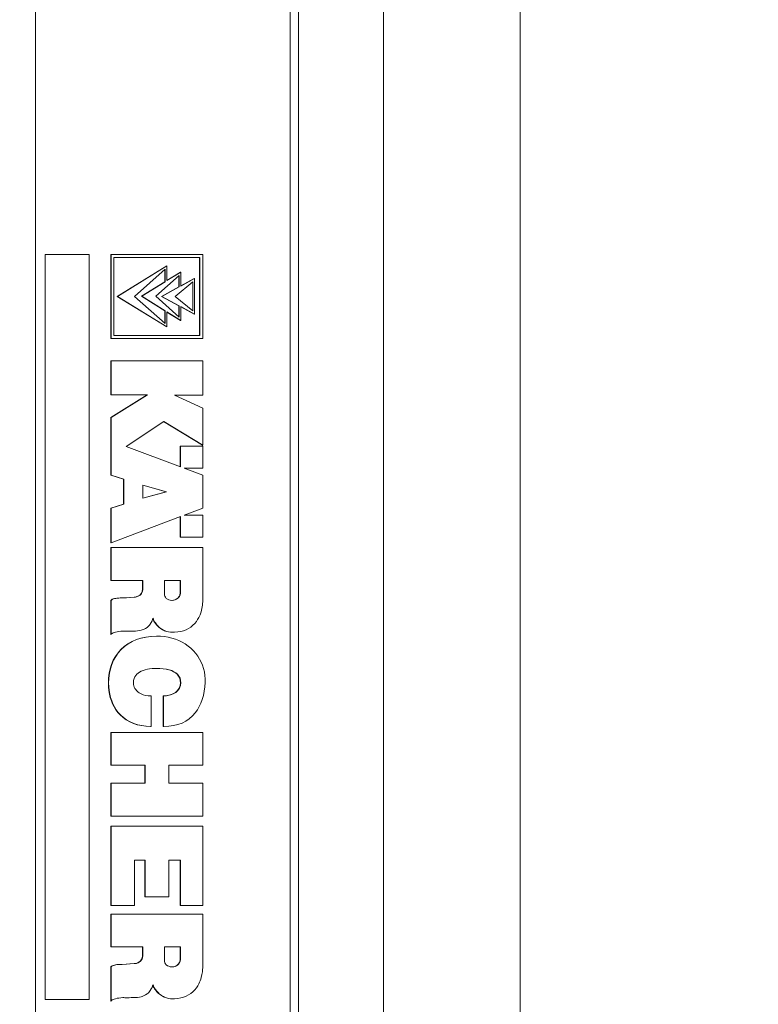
# Model space of a CAD drawing. Header units: centimetres. Extents: x -396 to 14490, y -515 to 1122.
# Tile 41 of 73: x 549 to 588, y 122 to 174. Entities that reach past the tile are written whole.
import ezdxf

# ---------------------------------------------------------------- set-up
doc = ezdxf.new("R2010")
doc.units = ezdxf.units.CM
doc.header["$MEASUREMENT"] = 0
doc.layers.add('00 - nowa technologia myjni_Nr_pióra__246', color=7, linetype='Continuous', lineweight=20, true_color=0x1db3b3)
doc.layers.add('299-A Wymiary Opisy', color=7, linetype='Continuous')
doc.layers.add('299-A Wymiary Opisy_Nr_pióra__11', color=7, linetype='Continuous', lineweight=0)
doc.layers.add('420-K Ściany_Nr_pióra__93', color=9, linetype='Continuous', lineweight=20)
doc.styles.add('STYL_AUTOMATYCZNY_1', font='arial.ttf')
doc.dimstyles.new('STYL_AUTOMATYCZNY__2', dxfattribs={"dimtxt": 13, "dimasz": 7.6, "dimexe": 0.18, "dimexo": 0.0625, "dimgap": 0, "dimtad": 1, "dimdec": 0, "dimzin": 0, "dimdsep": 46, "dimtxsty": 'STYL_AUTOMATYCZNY_1', "dimblk": 'ARROWHEAD_2', "dimblk1": 'ARROWHEAD_2', "dimblk2": 'ARROWHEAD_2', "dimcen": 0.09, "dimclrd": 7, "dimclre": 7, "dimclrt": 7, "dimadec": 0, "dimazin": 0, "dimtfac": 1, "dimtdec": 4, "dimtmove": 0, "dimatfit": 3, "dimfxl": 0, "dimtolj": 1, "dimtzin": 0, "dimarcsym": 0})

# ---------------------------------------------------------------- blocks, each defined once
blk = doc.blocks.new('*D97')
at = {"layer": '299-A Wymiary Opisy_Nr_pióra__11', "color": 7, "linetype": 'Continuous', "lineweight": 0}
for p, q in [((596.106, 544.458), (596.106, 549.348)), ((601.106, 541.571), (591.106, 547.344)), ((603.606, 544.458), (588.606, 544.458)), ((596.106, 0), (596.106, 544.458)), ((591.106, 2.887), (601.106, -2.887)), ((603.606, 0), (588.606, 0)), ((596.106, -4.89), (596.106, 0))]:
    blk.add_line(p, q, dxfattribs=at)
at = {"layer": '299-A Wymiary Opisy_Nr_pióra__11', "color": 7, "lineweight": 0, "insert": (593.506, 257.356), "char_height": 13, "attachment_point": 7, "rotation": 90, "style": 'STYL_AUTOMATYCZNY_1'}
blk.add_mtext('\\A1;{\\pql;\\fArial|b0|i0|c238|p0;\\W1.000000;544}', dxfattribs=at)
blk = doc.blocks.new('ARROWHEAD_2')
at = {"color": 0, "linetype": 'Continuous', "lineweight": 0}
for p, q in [((-0.3781, -0.655), (0.3781, 0.655)), ((0, 0), (-1, 0))]:
    blk.add_line(p, q, dxfattribs=at)

msp = doc.modelspace()

# ---------------------------------------------------------------- hatches: boundary and pattern name
at = {"layer": '420-K Ściany_Nr_pióra__93', "linetype": 'Continuous', "lineweight": 20}
h = msp.add_hatch(dxfattribs=at)
h.set_pattern_fill('Siatka_50x100_0001', color=9, style=0, pattern_type=2)
h.set_pattern_definition([(0, (0, 0), (0, 100), []), (90, (0, 0), (-50, 0), [])])
h.paths.add_polyline_path([(621.763, 503.715), (621.763, 4.594), (503.379, 4.594), (503.379, 414.8), (151.539, 414.8), (151.539, 4.594), (62.029, 4.594), (62.029, 455.012)])

# ---------------------------------------------------------------- linework, layer by layer
at = {"layer": '00 - nowa technologia myjni_Nr_pióra__246', "color": 132, "linetype": 'Continuous', "lineweight": 20, "true_color": 0x1db3b3}
for p, q in [((575.698, 28.353), (575.698, 239.252)), ((563.979, 217.161), (563.979, 18.161)), ((568.479, 217.161), (568.479, 18.161)), ((563.54, 177.45), (563.54, 75.062)), ((550.562, 161.25), (552.888, 161.25)), ((550.562, 121.829), (550.562, 161.25)), ((552.888, 161.25), (552.888, 121.829)), ((554.051, 161.25), (554.033, 161.25)), ((554.033, 161.25), (554.033, 156.801)), ((558.902, 161.25), (554.051, 161.25)), ((554.051, 161.25), (554.051, 156.801)), ((554.206, 156.958), (554.206, 161.092)), ((554.206, 161.092), (558.747, 161.092)), ((558.73, 161.092), (558.73, 156.958)), ((558.747, 161.092), (558.747, 156.958)), ((558.902, 156.801), (558.902, 161.25)), ((556.996, 160.647), (554.383, 159.031)), ((557.013, 160.647), (554.4, 159.031)), ((555.287, 159.027), (556.924, 160.468)), ((556.924, 160.468), (556.924, 159.809)), ((557.013, 160.647), (556.996, 160.647)), ((557.013, 159.864), (557.013, 160.647)), ((556.431, 159.034), (557.655, 160.138)), ((556.906, 160.453), (556.906, 159.809)), ((557.741, 160.313), (557.013, 159.864)), ((557.723, 160.313), (557.013, 159.875)), ((557.637, 160.122), (557.637, 159.529)), ((557.655, 160.138), (557.655, 159.529)), ((557.741, 160.313), (557.723, 160.313)), ((557.741, 159.576), (557.741, 160.313)), ((558.476, 159.976), (557.741, 159.576)), ((558.459, 159.976), (557.741, 159.585)), ((558.476, 159.976), (558.459, 159.976)), ((558.476, 158.092), (558.476, 159.976)), ((556.906, 159.809), (555.656, 159.036)), ((556.924, 159.809), (555.673, 159.036)), ((557.637, 159.529), (556.721, 159.032)), ((557.655, 159.529), (556.739, 159.032)), ((556.924, 159.809), (556.906, 159.809)), ((557.45, 159.024), (558.389, 159.808)), ((557.655, 159.529), (557.637, 159.529)), ((558.372, 159.794), (558.372, 158.272)), ((558.389, 159.808), (558.389, 158.258)), ((554.4, 159.031), (554.383, 159.031)), ((554.383, 159.031), (556.996, 157.421)), ((554.4, 159.031), (557.013, 157.421)), ((556.924, 157.594), (555.287, 159.027)), ((555.673, 159.036), (555.656, 159.036)), ((555.656, 159.036), (556.906, 158.261)), ((555.673, 159.036), (556.924, 158.261)), ((557.655, 157.929), (556.431, 159.034)), ((556.739, 159.032), (556.721, 159.032)), ((556.721, 159.032), (557.637, 158.536)), ((556.739, 159.032), (557.655, 158.536)), ((558.389, 158.258), (557.45, 159.024)), ((557.655, 158.536), (557.637, 158.536)), ((557.637, 158.536), (557.637, 157.945)), ((557.655, 158.536), (557.655, 157.929)), ((557.741, 157.754), (557.741, 158.49)), ((557.741, 158.49), (558.476, 158.092)), ((557.741, 158.481), (558.459, 158.092)), ((556.924, 158.261), (556.906, 158.261)), ((556.906, 158.261), (556.906, 157.609)), ((556.924, 158.261), (556.924, 157.594)), ((557.013, 158.205), (557.741, 157.754)), ((557.013, 157.421), (557.013, 158.205)), ((557.013, 158.194), (557.723, 157.754)), ((558.476, 158.092), (558.459, 158.092)), ((557.013, 157.421), (556.996, 157.421)), ((557.741, 157.754), (557.723, 157.754)), ((558.747, 156.958), (554.206, 156.958)), ((554.051, 156.801), (554.033, 156.801)), ((554.051, 156.801), (558.902, 156.801)), ((554.05, 155.625), (554.033, 155.625)), ((554.033, 155.625), (554.033, 153.82)), ((558.902, 155.625), (554.05, 155.625)), ((554.05, 155.625), (554.05, 153.82)), ((558.902, 153.803), (558.902, 155.625)), ((554.05, 153.82), (554.033, 153.82)), ((555.964, 153.82), (554.033, 152.621)), ((554.05, 153.82), (555.981, 153.82)), ((555.981, 153.82), (554.05, 152.621)), ((558.902, 153.112), (557.411, 153.803)), ((557.411, 153.803), (558.902, 153.803)), ((558.902, 151.165), (558.902, 153.112)), ((554.05, 152.621), (554.033, 152.621)), ((554.033, 152.621), (554.033, 149.562)), ((554.05, 152.621), (554.05, 149.562)), ((554.844, 151.096), (556.845, 152.414)), ((556.837, 152.409), (558.885, 151.165)), ((556.845, 152.414), (558.902, 151.165)), ((557.724, 150.011), (554.844, 151.096)), ((557.724, 151.097), (557.707, 151.097)), ((557.707, 151.097), (557.707, 150.018)), ((558.902, 151.097), (557.724, 151.097)), ((557.724, 151.097), (557.724, 150.011)), ((558.902, 151.165), (558.885, 151.165)), ((558.902, 149.935), (558.902, 151.097)), ((554.05, 149.562), (554.033, 149.562)), ((554.033, 149.562), (554.72, 149.351)), ((554.05, 149.562), (554.737, 149.351)), ((558.902, 149.568), (557.927, 149.935)), ((557.927, 149.935), (558.902, 149.935)), ((558.902, 147.823), (558.902, 149.568)), ((554.737, 149.351), (554.72, 149.351)), ((554.72, 149.351), (554.72, 148.04)), ((554.737, 149.351), (554.737, 148.04)), ((555.731, 149.043), (556.994, 148.696)), ((555.731, 148.347), (555.731, 149.043)), ((555.731, 149.038), (556.977, 148.696)), ((556.994, 148.696), (555.731, 148.347)), ((556.977, 148.696), (555.731, 148.351)), ((556.994, 148.696), (556.977, 148.696)), ((554.72, 148.04), (554.033, 147.828)), ((554.737, 148.04), (554.05, 147.828)), ((554.737, 148.04), (554.72, 148.04)), ((554.05, 147.828), (554.033, 147.828)), ((554.033, 147.828), (554.033, 145.996)), ((554.05, 147.828), (554.05, 145.996)), ((557.93, 147.457), (558.902, 147.823)), ((558.902, 147.457), (557.93, 147.457)), ((558.902, 146.296), (558.902, 147.457)), ((554.05, 145.996), (557.724, 147.38)), ((557.707, 147.373), (557.707, 146.296)), ((557.724, 147.38), (557.724, 146.296)), ((554.05, 145.996), (554.033, 145.996)), ((557.724, 146.296), (557.707, 146.296)), ((557.724, 146.296), (558.902, 146.296)), ((554.05, 145.742), (554.033, 145.742)), ((554.033, 145.742), (554.033, 144.003)), ((558.902, 145.742), (554.05, 145.742)), ((554.05, 145.742), (554.051, 144.003)), ((558.902, 143.03), (558.902, 145.742)), ((554.051, 144.003), (554.033, 144.003)), ((554.051, 144.003), (555.73, 144.002)), ((555.713, 144.002), (555.713, 143.551)), ((555.73, 144.002), (555.73, 143.551)), ((556.88, 143.303), (556.881, 144.003)), ((556.881, 144.003), (557.725, 144.003)), ((557.707, 144.003), (557.707, 143.305)), ((557.725, 144.003), (557.724, 143.305)), ((557.724, 143.305), (557.707, 143.305)), ((554.036, 142.949), (554.033, 142.944)), ((554.05, 142.944), (554.033, 142.944)), ((554.033, 142.944), (554.033, 141.137)), ((554.054, 142.949), (554.036, 142.949)), ((554.054, 142.949), (554.05, 142.944)), ((554.05, 142.944), (554.051, 141.137)), ((555.294, 143.115), (555.276, 143.115)), ((554.901, 141.316), (554.884, 141.316)), ((557.345, 141.256), (557.327, 141.256)), ((554.051, 141.137), (554.033, 141.137)), ((554.051, 141.137), (554.08, 141.168)), ((556.468, 141.053), (556.451, 141.053)), ((556.177, 137.889), (556.16, 137.889)), ((556.169, 136.296), (556.177, 137.872)), ((556.177, 137.872), (556.177, 137.889)), ((556.833, 137.889), (556.816, 137.889)), ((556.832, 137.889), (556.816, 137.889)), ((556.816, 137.889), (556.816, 137.872)), ((556.85, 137.889), (556.833, 137.889)), ((556.833, 137.889), (556.833, 137.872)), ((556.152, 136.279), (556.135, 136.279)), ((556.152, 136.279), (556.169, 136.279)), ((556.169, 136.279), (556.169, 136.296)), ((556.818, 136.291), (556.818, 136.274)), ((556.836, 136.274), (556.818, 136.274)), ((556.836, 136.291), (556.836, 136.274)), ((556.836, 136.274), (556.853, 136.274)), ((554.051, 135.957), (554.033, 135.957)), ((554.033, 135.957), (554.033, 134.22)), ((558.902, 135.957), (554.051, 135.957)), ((554.051, 135.957), (554.051, 134.22)), ((558.902, 134.22), (558.902, 135.957)), ((554.051, 134.22), (554.033, 134.22)), ((554.051, 134.22), (555.855, 134.22)), ((555.837, 134.22), (555.837, 133.269)), ((555.855, 134.22), (555.855, 133.269)), ((557.106, 133.269), (557.106, 134.22)), ((557.106, 134.22), (558.902, 134.22)), ((554.051, 133.269), (554.033, 133.269)), ((554.033, 133.269), (554.033, 131.534)), ((555.855, 133.269), (554.051, 133.269)), ((554.051, 133.269), (554.051, 131.534)), ((558.902, 133.269), (557.106, 133.269)), ((558.902, 131.534), (558.902, 133.269)), ((554.051, 131.534), (554.033, 131.534)), ((554.051, 131.534), (558.902, 131.534)), ((554.051, 130.994), (554.033, 130.994)), ((554.033, 130.994), (554.033, 126.809)), ((554.051, 130.994), (554.05, 126.809)), ((558.902, 130.994), (554.051, 130.994)), ((558.902, 126.81), (558.902, 130.994)), ((555.291, 126.81), (555.291, 129.208)), ((555.291, 129.208), (555.855, 129.208)), ((555.837, 129.208), (555.837, 127.252)), ((555.855, 129.208), (555.855, 127.252)), ((557.106, 127.252), (557.106, 129.208)), ((557.106, 129.208), (557.725, 129.208)), ((557.707, 129.208), (557.707, 126.81)), ((557.725, 129.208), (557.725, 126.81)), ((555.855, 127.252), (555.837, 127.252)), ((555.855, 127.252), (557.106, 127.252)), ((554.05, 126.809), (554.033, 126.809)), ((554.05, 126.809), (555.291, 126.81)), ((557.725, 126.81), (557.707, 126.81)), ((557.725, 126.81), (558.902, 126.81)), ((554.051, 126.351), (554.033, 126.351)), ((554.033, 126.351), (554.033, 124.611)), ((558.902, 126.351), (554.051, 126.351)), ((554.051, 126.351), (554.051, 124.611)), ((558.902, 123.638), (558.902, 126.351)), ((554.051, 124.611), (554.033, 124.611)), ((554.051, 124.611), (555.73, 124.611)), ((555.713, 124.611), (555.713, 124.159)), ((555.73, 124.611), (555.73, 124.159)), ((556.881, 123.911), (556.881, 124.611)), ((556.881, 124.611), (557.725, 124.611)), ((557.707, 124.611), (557.707, 123.913)), ((557.725, 124.611), (557.724, 123.913)), ((554.037, 123.557), (554.033, 123.552)), ((554.05, 123.552), (554.033, 123.552)), ((554.033, 123.552), (554.033, 121.745)), ((554.054, 123.557), (554.037, 123.557)), ((554.054, 123.557), (554.05, 123.552)), ((554.05, 123.552), (554.051, 121.745)), ((555.294, 123.724), (555.276, 123.724)), ((557.724, 123.913), (557.707, 123.913)), ((554.902, 121.924), (554.884, 121.924)), ((552.888, 121.829), (550.562, 121.829)), ((554.051, 121.745), (554.033, 121.745)), ((554.051, 121.745), (554.08, 121.776)), ((557.345, 121.864), (557.328, 121.864))]:
    msp.add_line(p, q, dxfattribs=at)
for points in [[(555.713, 143.551), (555.711, 143.503), (555.705, 143.458), (555.695, 143.417), (555.682, 143.379), (555.647, 143.313), (555.604, 143.259), (555.571, 143.229), (555.537, 143.204), (555.466, 143.165), (555.419, 143.146), (555.376, 143.133), (555.327, 143.122), (555.276, 143.115)], [(555.73, 143.551), (555.728, 143.503), (555.722, 143.458), (555.712, 143.417), (555.699, 143.379), (555.664, 143.313), (555.621, 143.259), (555.588, 143.229), (555.554, 143.204), (555.483, 143.165), (555.437, 143.146), (555.394, 143.133), (555.345, 143.122), (555.294, 143.115)], [(556.976, 143.053), (556.953, 143.08), (556.933, 143.107), (556.906, 143.164), (556.889, 143.222), (556.883, 143.256), (556.88, 143.303)], [(557.707, 143.305), (557.699, 143.264), (557.687, 143.224), (557.673, 143.188), (557.653, 143.15), (557.613, 143.092), (557.587, 143.064), (557.556, 143.037), (557.501, 143.001), (557.435, 142.973), (557.355, 142.954), (557.262, 142.947)], [(557.724, 143.305), (557.716, 143.264), (557.704, 143.224), (557.69, 143.188), (557.671, 143.15), (557.63, 143.092), (557.604, 143.064), (557.574, 143.037), (557.519, 143.001), (557.452, 142.973), (557.373, 142.954), (557.279, 142.947)], [(554.534, 143.072), (554.442, 143.069), (554.361, 143.062), (554.289, 143.052), (554.227, 143.039), (554.162, 143.021), (554.113, 143.001), (554.069, 142.976), (554.051, 142.963), (554.036, 142.949)], [(554.552, 143.072), (554.459, 143.069), (554.379, 143.062), (554.306, 143.052), (554.244, 143.039), (554.18, 143.021), (554.13, 143.001), (554.086, 142.976), (554.068, 142.963), (554.054, 142.949)], [(555.276, 143.115), (555.054, 143.098), (554.846, 143.085), (554.631, 143.075), (554.534, 143.072)], [(555.294, 143.115), (555.072, 143.098), (554.864, 143.085), (554.649, 143.075), (554.552, 143.072)], [(558.489, 141.729), (558.567, 141.826), (558.634, 141.927), (558.692, 142.031), (558.729, 142.11), (558.762, 142.189), (558.815, 142.347), (558.839, 142.436), (558.858, 142.523), (558.885, 142.684), (558.895, 142.779), (558.901, 142.863), (558.903, 142.951), (558.902, 143.03)], [(555.348, 141.323), (555.455, 141.33), (555.554, 141.344), (555.645, 141.365), (555.708, 141.384), (555.766, 141.406), (555.872, 141.458), (555.962, 141.518), (556.008, 141.556), (556.05, 141.596), (556.091, 141.642), (556.128, 141.689), (556.183, 141.776), (556.224, 141.859), (556.253, 141.936), (556.271, 142)], [(556.263, 141.972), (556.289, 141.913), (556.323, 141.847), (556.359, 141.786), (556.401, 141.724), (556.473, 141.633), (556.559, 141.545), (556.608, 141.502), (556.661, 141.462), (556.767, 141.395), (556.824, 141.365), (556.885, 141.338), (556.984, 141.304), (557.09, 141.278), (557.204, 141.262), (557.327, 141.256)], [(556.271, 142), (556.293, 141.943), (556.324, 141.878), (556.358, 141.816), (556.399, 141.751), (556.47, 141.656), (556.557, 141.563), (556.606, 141.519), (556.66, 141.476), (556.714, 141.437), (556.773, 141.401), (556.829, 141.371), (556.888, 141.344), (556.989, 141.307), (557.099, 141.28), (557.217, 141.262), (557.345, 141.256)], [(554.08, 141.168), (554.115, 141.197), (554.163, 141.223), (554.22, 141.245), (554.284, 141.263), (554.373, 141.283), (554.461, 141.297), (554.567, 141.31), (554.675, 141.318)], [(558.416, 140.281), (558.282, 140.412), (558.136, 140.531), (557.982, 140.639), (557.818, 140.735), (557.646, 140.818), (557.465, 140.89), (557.278, 140.948), (557.084, 140.994), (556.884, 141.027), (556.678, 141.047), (556.468, 141.053)], [(559.034, 138.602), (559.034, 138.792), (559.02, 138.979), (558.991, 139.162), (558.949, 139.341), (558.893, 139.514), (558.823, 139.682), (558.741, 139.843), (558.645, 139.997), (558.537, 140.143), (558.416, 140.281)], [(555.24, 138.583), (555.242, 138.642), (555.249, 138.701), (555.261, 138.759), (555.279, 138.817), (555.312, 138.895), (555.358, 138.969), (555.418, 139.041), (555.481, 139.098), (555.557, 139.152), (555.645, 139.2), (555.748, 139.243), (555.865, 139.279), (555.974, 139.304), (556.095, 139.324), (556.228, 139.338), (556.336, 139.344), (556.451, 139.347)], [(556.16, 137.889), (556.016, 137.897), (555.881, 137.918), (555.756, 137.952), (555.642, 137.998), (555.541, 138.054), (555.495, 138.086), (555.452, 138.121), (555.401, 138.171), (555.356, 138.224), (555.318, 138.282), (555.284, 138.351), (555.259, 138.425), (555.244, 138.502), (555.24, 138.583)], [(553.909, 138.57), (553.915, 138.371), (553.934, 138.177), (553.966, 137.988), (554.011, 137.807), (554.069, 137.632), (554.138, 137.465), (554.219, 137.307), (554.313, 137.158), (554.417, 137.018), (554.533, 136.89)], [(553.926, 138.57), (553.932, 138.371), (553.952, 138.177), (553.984, 137.988), (554.029, 137.807), (554.086, 137.632), (554.155, 137.465), (554.237, 137.307), (554.33, 137.158), (554.434, 137.018), (554.55, 136.89)], [(557.461, 138.078), (557.392, 138.033), (557.318, 137.994), (557.239, 137.961), (557.176, 137.94), (557.111, 137.922), (556.975, 137.898), (556.832, 137.889)], [(557.478, 138.078), (557.41, 138.033), (557.335, 137.994), (557.256, 137.961), (557.193, 137.94), (557.128, 137.922), (556.992, 137.898), (556.85, 137.889)], [(556.816, 137.872), (556.816, 137.365), (556.818, 136.291)], [(556.833, 137.872), (556.833, 137.365), (556.836, 136.291)], [(555.713, 124.159), (555.711, 124.111), (555.705, 124.066), (555.695, 124.025), (555.682, 123.987), (555.647, 123.921), (555.604, 123.867), (555.571, 123.837), (555.537, 123.812), (555.466, 123.773), (555.42, 123.755), (555.376, 123.741), (555.328, 123.73), (555.276, 123.724)], [(555.73, 124.159), (555.728, 124.111), (555.722, 124.066), (555.712, 124.025), (555.699, 123.987), (555.665, 123.921), (555.621, 123.867), (555.589, 123.837), (555.554, 123.812), (555.483, 123.773), (555.437, 123.755), (555.394, 123.741), (555.345, 123.73), (555.294, 123.724)], [(554.534, 123.681), (554.442, 123.677), (554.362, 123.671), (554.289, 123.66), (554.227, 123.648), (554.162, 123.629), (554.113, 123.609), (554.069, 123.584), (554.051, 123.571), (554.037, 123.557)], [(554.552, 123.681), (554.46, 123.677), (554.379, 123.671), (554.306, 123.66), (554.245, 123.648), (554.18, 123.629), (554.131, 123.609), (554.086, 123.584), (554.068, 123.571), (554.054, 123.557)], [(555.276, 123.724), (555.055, 123.707), (554.847, 123.693), (554.631, 123.683), (554.534, 123.681)], [(555.294, 123.724), (555.072, 123.707), (554.864, 123.693), (554.649, 123.683), (554.552, 123.681)], [(556.976, 123.661), (556.953, 123.688), (556.933, 123.716), (556.905, 123.774), (556.889, 123.831), (556.883, 123.865), (556.881, 123.911)], [(557.707, 123.913), (557.699, 123.872), (557.687, 123.832), (557.673, 123.797), (557.654, 123.759), (557.613, 123.7), (557.587, 123.672), (557.556, 123.645), (557.502, 123.609), (557.435, 123.581), (557.355, 123.562), (557.262, 123.555)], [(557.724, 123.913), (557.716, 123.872), (557.704, 123.832), (557.69, 123.797), (557.671, 123.759), (557.631, 123.7), (557.604, 123.672), (557.574, 123.645), (557.519, 123.609), (557.452, 123.581), (557.373, 123.562), (557.279, 123.555)], [(558.489, 122.337), (558.572, 122.441), (558.643, 122.55), (558.703, 122.661), (558.739, 122.74), (558.77, 122.818), (558.801, 122.909), (558.827, 122.998), (558.863, 123.157), (558.884, 123.287), (558.896, 123.401), (558.903, 123.525), (558.904, 123.585), (558.902, 123.638)], [(555.348, 121.931), (555.456, 121.938), (555.554, 121.952), (555.645, 121.973), (555.708, 121.992), (555.767, 122.014), (555.872, 122.066), (555.962, 122.126), (556.008, 122.164), (556.05, 122.204), (556.092, 122.25), (556.128, 122.297), (556.183, 122.384), (556.224, 122.468), (556.253, 122.544), (556.271, 122.608)], [(556.264, 122.581), (556.289, 122.521), (556.323, 122.455), (556.359, 122.395), (556.401, 122.332), (556.473, 122.242), (556.56, 122.153), (556.609, 122.11), (556.662, 122.07), (556.767, 122.003), (556.824, 121.973), (556.886, 121.946), (556.984, 121.912), (557.09, 121.886), (557.204, 121.87), (557.328, 121.864)], [(556.271, 122.608), (556.293, 122.551), (556.324, 122.486), (556.358, 122.424), (556.4, 122.359), (556.471, 122.265), (556.557, 122.172), (556.606, 122.127), (556.66, 122.084), (556.714, 122.045), (556.773, 122.009), (556.829, 121.979), (556.888, 121.952), (556.989, 121.916), (557.099, 121.888), (557.217, 121.871), (557.345, 121.864)], [(554.08, 121.776), (554.116, 121.806), (554.163, 121.831), (554.22, 121.853), (554.284, 121.871), (554.373, 121.891), (554.461, 121.905), (554.567, 121.918), (554.675, 121.927)]]:
    msp.add_lwpolyline(points, dxfattribs=at)
for centre, radius, start, end in [((554.883, 149.661), 8.345, 268.5703, 270.123), ((554.871, 150.259), 8.943, 268.7434, 270.0836), ((554.885, 156.435), 15.119, 270.061, 271.7549), ((557.345, 142.594), 1.338, 269.9725, 272.9282), ((554.881, 129.893), 7.969, 268.5185, 270.1455), ((554.87, 130.632), 8.708, 268.7145, 270.0924), ((554.881, 137.098), 15.174, 270.0759, 271.7634), ((557.344, 123.358), 1.494, 270.0284, 272.6717)]:
    msp.add_arc(centre, radius, start, end, dxfattribs=at)
for centre, major_axis, ratio, start_param, end_param in [((559.696, 145.818), (-2.716, -2.77), 0.278268, 6.277354, 6.549571), ((549.997, 152.026), (8.325, -10.456), 0.310459, 6.06335, 6.338579), ((559.027, 135.728), (4.389, -4.679), 0.57924, 2.646788, 3.165845), ((559.044, 135.728), (4.389, -4.679), 0.57924, 2.646788, 3.165845), ((558.461, 136.76), (3.962, -3.504), 0.639712, 3.109451, 3.654247), ((558.478, 136.76), (3.962, -3.504), 0.639712, 3.109451, 3.654247), ((553.839, 137.131), (3.828, 1.741), 0.358212, 0.13167, 0.676309), ((553.856, 137.131), (3.828, 1.741), 0.358212, 0.13167, 0.676309), ((555.88, 139.084), (1.805, -0.728), 0.545188, 5.954827, 6.49952), ((555.897, 139.084), (1.805, -0.728), 0.545188, 5.954827, 6.49952), ((552.923, 136.235), (4.725, 2.675), 0.326853, 6.100191, 6.372081), ((552.941, 136.235), (4.725, 2.675), 0.326853, 6.100191, 6.372081), ((555.896, 140.264), (2.108, -3.703), 0.628522, 0.246703, 0.791091), ((557.904, 140.512), (-3.272, -3.717), 0.619113, 6.238377, 6.78276), ((557.922, 140.512), (-3.272, -3.717), 0.619113, 6.238377, 6.78276), ((544.176, 155.631), (13.986, -18.971), 0.275045, 6.084008, 6.357191), ((559.786, 126.53), (-2.805, -2.873), 0.273792, 6.276953, 6.544363), ((549.847, 132.831), (8.475, -10.653), 0.307668, 6.065488, 6.33818)]:
    msp.add_ellipse(centre, major_axis=major_axis, ratio=ratio, start_param=start_param, end_param=end_param, dxfattribs=at)

# ---------------------------------------------------------------- dimensions: what is measured, and where the dimension line sits
at = {"layer": '299-A Wymiary Opisy', "color": 7, "linetype": 'Continuous', "lineweight": 0}
dim = msp.add_linear_dim(base=(596.106, 544.458), p1=(341.973, 0), p2=(615.229, 544.458), angle=90, dimstyle='STYL_AUTOMATYCZNY__2', dxfattribs=at)
dim.commit()
dim.dimension.update_dxf_attribs({"geometry": '*D97', "text_midpoint": (587.006, 272.196), "dimtype": 160, "text_rotation": 90})

doc.saveas('drawing.dxf')
